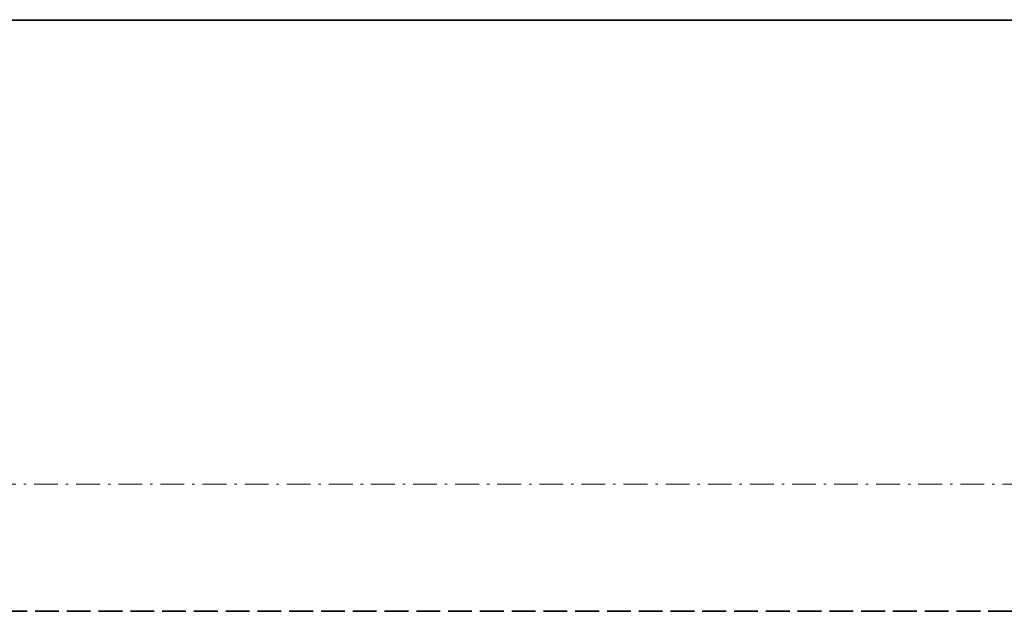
# Model space of a CAD drawing. Header units: millimetres. Extents: x -8642 to 28269, y -6609 to 3701.
# Tile 112 of 256: x 2194 to 2318, y -616 to -542. Entities that reach past the tile are written whole.
import ezdxf

# ---------------------------------------------------------------- set-up
doc = ezdxf.new("R2010")
doc.units = ezdxf.units.MM
doc.header["$LTSCALE"] = 1000
doc.header["$MEASUREMENT"] = 0
for name, pattern in [('rzut 1 pietra$0$ArchiTECH.PC 1. Line Type', [0.004, 0.003, -0.001]), ('rzut 1 pietra$0$ArchiTECH.PC 5. Line Type', [0.0053, 0.003, -0.001, 0.0003, -0.001]), ('rzut 1 pietra$0$ArchiTECH.PC Solid Line Type', [0]), ('SUFIT_1 PIETRO$0$ArchiTECH.PC 1. Line Type', [0.004, 0.003, -0.001]), ('SUFIT_1 PIETRO$0$ArchiTECH.PC Solid Line Type', [0])]:
    doc.linetypes.add(name, pattern=pattern)
doc.layers.add('IS_ARCH', color=254, linetype='Continuous', lineweight=18)
doc.layers.add('SUFIT_1 PIETRO$0$INWENTARYZACJA', color=254, linetype='Continuous')
doc.layers.add('SUFIT_1 PIETRO$0$Kalka 1', color=254, linetype='Continuous')

msp = doc.modelspace()

# ---------------------------------------------------------------- linework, layer by layer
at = {"layer": 'IS_ARCH', "linetype": 'rzut 1 pietra$0$ArchiTECH.PC Solid Line Type'}
msp.add_line((2172, -541.51), (2355.44, -541.51), dxfattribs=at)
at = {"layer": 'IS_ARCH', "linetype": 'rzut 1 pietra$0$ArchiTECH.PC 5. Line Type'}
msp.add_line((-3581.18, -600), (11755.5, -600), dxfattribs=at)
at = {"layer": 'IS_ARCH', "linetype": 'rzut 1 pietra$0$ArchiTECH.PC 1. Line Type'}
msp.add_line((1815.93, -615.92), (2380.41, -615.92), dxfattribs=at)
at = {"layer": 'SUFIT_1 PIETRO$0$INWENTARYZACJA', "linetype": 'SUFIT_1 PIETRO$0$ArchiTECH.PC Solid Line Type'}
msp.add_line((2172, -541.59), (2355.44, -541.59), dxfattribs=at)
at = {"layer": 'SUFIT_1 PIETRO$0$Kalka 1', "linetype": 'SUFIT_1 PIETRO$0$ArchiTECH.PC 1. Line Type'}
msp.add_line((1815.93, -616), (2380.41, -616), dxfattribs=at)

doc.saveas('drawing.dxf')
